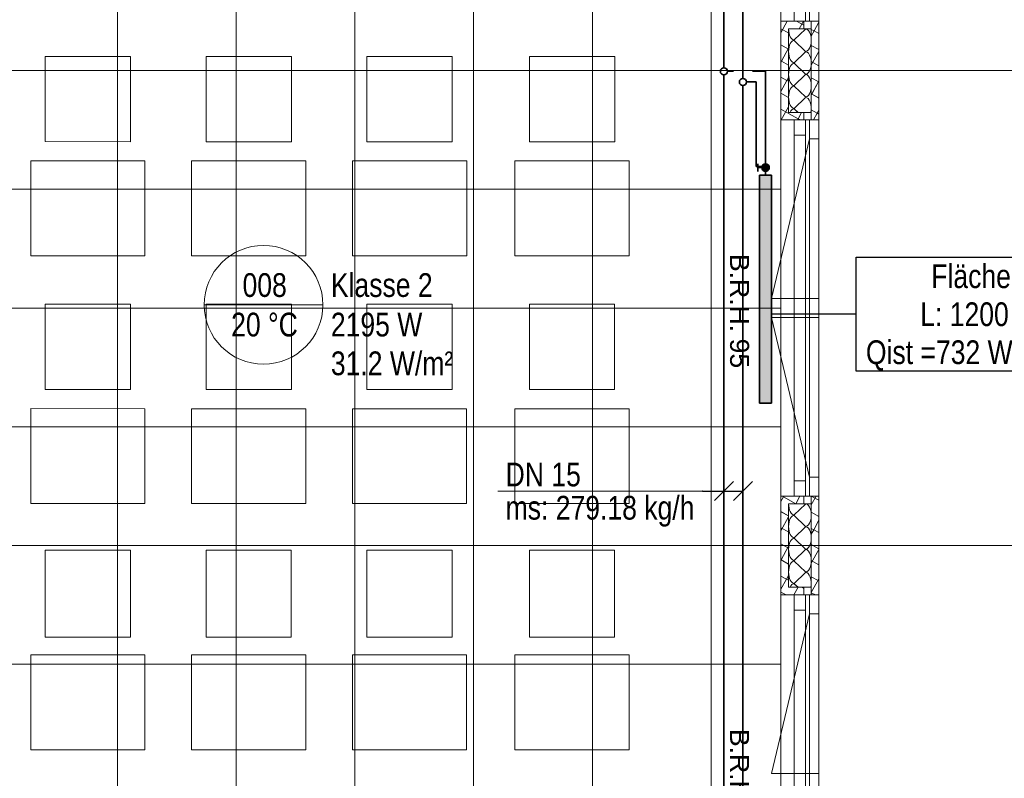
# Model space of a CAD drawing. Extents: x 229 to 926, y 37 to 878.
# Tile 177 of 194: x 590 to 694, y 491 to 571. Entities that reach past the tile are written whole.
import ezdxf
from ezdxf.lldxf.tags import DXFTag

# ---------------------------------------------------------------- set-up
doc = ezdxf.new("R2010")
doc.units = 0
doc.layers.get('0').update_dxf_attribs({"lineweight": 13})
doc.layers.add('A_BI_Aussenwand', color=5, linetype='Continuous', lineweight=18, true_color=0x0000ff, plot=False)
doc.layers.add('A_BI_Fenster', color=1, linetype='Continuous', lineweight=18, true_color=0xff0000, plot=False)
for name, color, linetype, lineweight, true_color in [('A_BI_Raum', 1, 'Continuous', 18, 0xff0000), ('H_BI_Heizkoerper', 1, 'Continuous', 35, 0xff0000), ('H_BI_Heizkoerperflaeche', 7, 'Continuous', 35, 0xffcccc), ('H_BI_Ruecklauf', 5, 'fein_strichliert', 35, 0x0000ff), ('H_BI_Vorlauf', 7, 'Continuous', 35, 0xed0e24)]:
    doc.layers.add(name, color=color, linetype=linetype, lineweight=lineweight, true_color=true_color)
for name, color, linetype, lineweight in [('Ausstattung', 7, 'Continuous', 25), ('Axen', 7, 'Continuous', 25), ('Axen-A03ENJ5PI0', 7, 'Continuous', 25), ('Beschriftung', 7, 'Continuous', 25), ('Beschriftung-A03ENJ5NI0', 7, 'Continuous', 25), ('Deckenspiegel', 7, 'Continuous', 25), ('Fenster', 7, 'Continuous', 25), ('Fenster-A03ENJ5TI0', 7, 'Continuous', 25), ('Fullfläche', 7, 'Continuous', 25), ('Fullfläche-A03ENJ5QI0', 7, 'Continuous', 25), ('Wände', 7, 'Continuous', 25), ('Wände-A03ENJ5VI0', 7, 'Continuous', 25), ('X_BI_Text', 7, 'Continuous', 25)]:
    doc.layers.add(name, color=color, linetype=linetype, lineweight=lineweight)
doc.styles.get("Standard").update_dxf_attribs({"font": 'arial.ttf'})
tags = doc.linetypes.add('ALL_S25', pattern=[0.001, 0, -0.001]).pattern_tags.tags
tags[6:7] = [DXFTag(74, 4), DXFTag(75, 0), DXFTag(340, '0'), DXFTag(46, 1.0), DXFTag(50, 0.0), DXFTag(44, 0.0), DXFTag(45, 0.0)]
tags[4:5] = [DXFTag(74, 4), DXFTag(75, 0), DXFTag(340, '0'), DXFTag(46, 1.0), DXFTag(50, 0.0), DXFTag(44, 0.0), DXFTag(45, 0.0)]
tags = doc.linetypes.add('ALL_S25-A03ENJ5XI0', pattern=[0.001, 0, -0.001]).pattern_tags.tags
tags[6:7] = [DXFTag(74, 4), DXFTag(75, 0), DXFTag(340, '0'), DXFTag(46, 1.0), DXFTag(50, 0.0), DXFTag(44, 0.0), DXFTag(45, 0.0)]
tags[4:5] = [DXFTag(74, 4), DXFTag(75, 0), DXFTag(340, '0'), DXFTag(46, 1.0), DXFTag(50, 0.0), DXFTag(44, 0.0), DXFTag(45, 0.0)]
tags = doc.linetypes.add('fein_strichliert', pattern=[4, 1, -2, 1]).pattern_tags.tags
tags[8:9] = [DXFTag(74, 4), DXFTag(75, 0), DXFTag(340, '0'), DXFTag(46, 0.0), DXFTag(50, 0.0), DXFTag(44, 0.0), DXFTag(45, 0.0)]
tags[6:7] = [DXFTag(74, 4), DXFTag(75, 0), DXFTag(340, '0'), DXFTag(46, 0.0), DXFTag(50, 0.0), DXFTag(44, 0.0), DXFTag(45, 0.0)]
tags[4:5] = [DXFTag(74, 4), DXFTag(75, 0), DXFTag(340, '0'), DXFTag(46, 0.0), DXFTag(50, 0.0), DXFTag(44, 0.0), DXFTag(45, 0.0)]
tags = doc.linetypes.add('VERDECKT2_S2', pattern=[0.0027, 0.002, -0.0007]).pattern_tags.tags
tags[6:7] = [DXFTag(74, 4), DXFTag(75, 0), DXFTag(340, '0'), DXFTag(46, 1.0), DXFTag(50, 0.0), DXFTag(44, 0.0), DXFTag(45, 0.0)]
tags[4:5] = [DXFTag(74, 4), DXFTag(75, 0), DXFTag(340, '0'), DXFTag(46, 1.0), DXFTag(50, 0.0), DXFTag(44, 0.0), DXFTag(45, 0.0)]
tags = doc.linetypes.add('VERDECKT2_S2-A03ENJ5ZI0', pattern=[0.0027, 0.002, -0.0007]).pattern_tags.tags
tags[6:7] = [DXFTag(74, 4), DXFTag(75, 0), DXFTag(340, '0'), DXFTag(46, 1.0), DXFTag(50, 0.0), DXFTag(44, 0.0), DXFTag(45, 0.0)]
tags[4:5] = [DXFTag(74, 4), DXFTag(75, 0), DXFTag(340, '0'), DXFTag(46, 1.0), DXFTag(50, 0.0), DXFTag(44, 0.0), DXFTag(45, 0.0)]

# ---------------------------------------------------------------- blocks, each defined once
blk = doc.blocks.new('Referenz-A03ENJ5LI0', base_point=(255.73, 65.7))
at = {"layer": 'Ausstattung', "color": 0, "lineweight": -2}
for p, q in [((592.58, 557.87), (592.58, 566.84)), ((592.58, 566.84), (601.56, 566.84)), ((601.56, 566.84), (601.56, 557.86)), ((609.51, 557.86), (609.52, 566.84)), ((609.52, 566.84), (618.49, 566.84)), ((618.49, 566.84), (618.49, 557.86)), ((626.45, 557.86), (626.45, 566.84)), ((626.45, 566.84), (635.42, 566.84)), ((635.42, 566.84), (635.42, 557.86)), ((643.55, 557.86), (643.55, 566.83)), ((643.55, 566.83), (652.53, 566.83)), ((652.53, 566.83), (652.53, 557.86)), ((601.56, 557.86), (592.58, 557.87)), ((618.49, 557.86), (609.51, 557.86)), ((635.42, 557.86), (626.45, 557.86)), ((652.53, 557.86), (643.55, 557.86)), ((591.06, 545.84), (591.06, 555.83)), ((591.06, 555.83), (603.08, 555.83)), ((603.08, 555.83), (603.08, 545.84)), ((607.99, 545.84), (607.99, 555.83)), ((607.99, 555.83), (620.01, 555.83)), ((620.01, 555.83), (620.01, 545.84)), ((624.92, 545.84), (624.92, 555.83)), ((624.92, 555.83), (636.95, 555.83)), ((636.95, 555.83), (636.95, 545.84)), ((642.03, 545.84), (642.03, 555.83)), ((642.03, 555.83), (654.05, 555.83)), ((654.05, 555.83), (654.05, 545.84)), ((603.08, 545.84), (591.06, 545.84)), ((620.01, 545.84), (607.99, 545.84)), ((636.95, 545.84), (624.92, 545.84)), ((654.05, 545.84), (642.03, 545.84)), ((592.58, 531.79), (592.58, 540.76)), ((592.58, 540.76), (601.55, 540.76)), ((601.55, 540.76), (601.55, 531.79)), ((609.51, 531.79), (609.51, 540.76)), ((609.51, 540.76), (618.49, 540.76)), ((618.49, 540.76), (618.49, 531.78)), ((626.45, 531.78), (626.45, 540.76)), ((626.45, 540.76), (635.42, 540.76)), ((635.42, 540.76), (635.42, 531.78)), ((643.55, 531.78), (643.55, 540.76)), ((643.55, 540.76), (652.52, 540.76)), ((652.52, 540.76), (652.52, 531.78)), ((601.55, 531.79), (592.58, 531.79)), ((618.49, 531.78), (609.51, 531.79)), ((635.42, 531.78), (626.45, 531.78)), ((652.52, 531.78), (643.55, 531.78)), ((591.05, 519.76), (591.05, 529.76)), ((591.05, 529.76), (603.08, 529.75)), ((603.08, 529.75), (603.08, 519.76)), ((607.99, 519.76), (607.99, 529.75)), ((607.99, 529.75), (620.01, 529.75)), ((620.01, 529.75), (620.01, 519.76)), ((624.92, 519.76), (624.92, 529.75)), ((624.92, 529.75), (636.94, 529.75)), ((636.94, 529.75), (636.94, 519.76)), ((642.02, 519.76), (642.02, 529.75)), ((642.02, 529.75), (654.05, 529.75)), ((654.05, 529.75), (654.05, 519.76)), ((603.08, 519.76), (591.05, 519.76)), ((620.01, 519.76), (607.99, 519.76)), ((636.94, 519.76), (624.92, 519.76)), ((654.05, 519.76), (642.02, 519.76)), ((592.57, 505.71), (592.58, 514.85)), ((592.58, 514.85), (601.55, 514.85)), ((601.55, 514.85), (601.55, 505.71)), ((609.51, 505.71), (609.51, 514.85)), ((609.51, 514.85), (618.48, 514.85)), ((618.48, 514.85), (618.48, 505.71)), ((626.44, 505.71), (626.44, 514.85)), ((626.44, 514.85), (635.42, 514.85)), ((635.42, 514.85), (635.42, 505.7)), ((643.55, 505.7), (643.55, 514.85)), ((643.55, 514.85), (652.52, 514.85)), ((652.52, 514.85), (652.52, 505.7)), ((601.55, 505.71), (592.57, 505.71)), ((618.48, 505.71), (609.51, 505.71)), ((635.42, 505.7), (626.44, 505.71)), ((652.52, 505.7), (643.55, 505.7)), ((591.05, 493.86), (591.05, 503.85)), ((591.05, 503.85), (603.07, 503.85)), ((603.07, 503.85), (603.07, 493.85)), ((607.98, 493.85), (607.98, 503.84)), ((607.98, 503.84), (620.01, 503.84)), ((620.01, 503.84), (620.01, 493.85)), ((624.92, 493.85), (624.92, 503.84)), ((624.92, 503.84), (636.94, 503.84)), ((636.94, 503.84), (636.94, 493.85)), ((642.02, 493.85), (642.02, 503.84)), ((642.02, 503.84), (654.04, 503.84)), ((654.04, 503.84), (654.04, 493.85)), ((603.07, 493.85), (591.05, 493.86)), ((620.01, 493.85), (607.98, 493.85)), ((636.94, 493.85), (624.92, 493.85)), ((654.04, 493.85), (642.02, 493.85))]:
    blk.add_line(p, q, dxfattribs=at)
at = {"layer": 'Axen', "color": 0, "linetype": 'ALL_S25', "lineweight": -2, "ltscale": 0.13}
for p, q in [((674.03, 66.03), (674.03, 801.55)), ((735.55, 565.35), (301.7, 565.35)), ((735.55, 515.35), (301.69, 515.35))]:
    blk.add_line(p, q, dxfattribs=at)
at = {"layer": 'Fenster', "color": 0, "lineweight": -2}
for p, q in [((673.03, 610.15), (673.03, 570.55)), ((674.03, 570.55), (670.03, 570.55)), ((674.03, 560.15), (670.03, 560.15)), ((673.03, 560.15), (673.03, 520.55)), ((673.03, 558.15), (674.03, 558.15)), ((673.03, 541.35), (674.03, 541.35)), ((674.03, 539.35), (673.03, 539.35)), ((673.03, 522.55), (674.03, 522.55)), ((674.03, 520.55), (670.03, 520.55)), ((674.03, 510.15), (670.03, 510.15)), ((673.03, 510.15), (673.03, 470.55)), ((673.03, 508.15), (674.03, 508.15)), ((673.03, 491.35), (674.03, 491.35))]:
    blk.add_line(p, q, dxfattribs=at)
at = {"layer": 'Fenster', "color": 0, "linetype": 'VERDECKT2_S2', "lineweight": -2, "ltscale": 0.13}
for p, q in [((673.03, 558.15), (669.03, 541.35)), ((669.03, 541.35), (673.03, 541.35)), ((669.03, 539.35), (673.03, 539.35)), ((673.03, 522.55), (669.03, 539.35)), ((673.03, 508.15), (669.03, 491.35)), ((669.03, 491.35), (673.03, 491.35))]:
    blk.add_line(p, q, dxfattribs=at)
at = {"layer": 'Fullfläche', "color": 0, "lineweight": -2}
for p, q in [((670.7, 570.55), (670.03, 569.32)), ((671.66, 570.55), (672.43, 570.12)), ((672.4, 570.55), (671.96, 569.75)), ((674.03, 570.44), (673.53, 569.52)), ((670.03, 569.75), (670.83, 569.31)), ((672.63, 569.72), (671.43, 568.57)), ((673.23, 569.68), (673.53, 569.52)), ((673.53, 569.52), (673.23, 568.98)), ((673.53, 569.52), (674.03, 569.24)), ((671.43, 568.52), (672.63, 567.37)), ((670.03, 568.05), (670.83, 567.61)), ((670.83, 567.69), (670.08, 566.33)), ((672.63, 567.32), (671.43, 566.17)), ((673.23, 567.99), (674.03, 567.55)), ((674.03, 567.35), (673.23, 565.9)), ((670.03, 566.36), (670.08, 566.33)), ((670.08, 566.33), (670.03, 566.24)), ((670.09, 566.33), (670.83, 565.92)), ((671.43, 566.12), (672.63, 564.97)), ((673.23, 566.29), (674.03, 565.85)), ((670.03, 564.66), (670.67, 564.31)), ((670.67, 564.31), (670.03, 563.16)), ((670.83, 564.61), (670.67, 564.32)), ((670.67, 564.31), (670.83, 564.22)), ((672.63, 564.92), (671.43, 563.77)), ((673.23, 564.6), (674.03, 564.16)), ((674.03, 564.27), (673.27, 562.88)), ((670.03, 562.97), (670.83, 562.53)), ((671.43, 563.72), (672.63, 562.57)), ((673.23, 562.9), (673.27, 562.88)), ((672.63, 562.52), (671.43, 561.37)), ((673.27, 562.88), (673.23, 562.81)), ((673.27, 562.88), (674.03, 562.46)), ((670.03, 561.27), (671.84, 560.28)), ((670.83, 561.53), (670.07, 560.15)), ((671.43, 561.32), (671.83, 560.95)), ((672.21, 560.95), (671.84, 560.28)), ((673.23, 561.21), (673.86, 560.87)), ((673.86, 560.87), (673.46, 560.15)), ((674.03, 561.19), (673.86, 560.87)), ((673.86, 560.87), (674.03, 560.77)), ((671.84, 560.28), (671.77, 560.15)), ((671.84, 560.28), (672.09, 560.15)), ((670.29, 520.46), (670.03, 519.99)), ((670.15, 520.55), (670.29, 520.47)), ((670.34, 520.55), (670.3, 520.47)), ((670.3, 520.47), (671.61, 519.75)), ((672.03, 520.55), (671.59, 519.75)), ((673.73, 520.55), (673.23, 519.64)), ((673.23, 520.55), (674.03, 520.11)), ((672.63, 519.72), (671.43, 518.57)), ((670.03, 518.91), (670.83, 518.48)), ((670.83, 518.36), (670.03, 516.91)), ((671.43, 518.52), (672.63, 517.37)), ((673.23, 518.85), (674.03, 518.41)), ((672.63, 517.32), (671.43, 516.17)), ((674.03, 518.02), (673.49, 517.02)), ((670.03, 517.22), (670.83, 516.78)), ((673.23, 517.16), (673.48, 517.02)), ((673.48, 517.02), (673.23, 516.56)), ((673.49, 517.02), (674.03, 516.72)), ((670.03, 515.53), (670.83, 515.09)), ((670.83, 515.28), (670.04, 513.83)), ((671.43, 516.12), (672.63, 514.97)), ((673.23, 515.46), (674.03, 515.02)), ((672.63, 514.92), (671.43, 513.77)), ((674.03, 514.94), (673.23, 513.48)), ((670.04, 513.83), (670.03, 513.82)), ((670.03, 513.83), (670.03, 513.83)), ((670.04, 513.83), (670.83, 513.39)), ((671.43, 513.72), (672.63, 512.57)), ((673.23, 513.77), (674.03, 513.33)), ((670.03, 512.14), (670.62, 511.81)), ((670.83, 512.19), (670.63, 511.82)), ((672.63, 512.52), (671.43, 511.37)), ((670.62, 511.81), (670.03, 510.74)), ((670.63, 511.81), (670.83, 511.7)), ((671.43, 511.32), (671.83, 510.95)), ((673.23, 512.07), (674.03, 511.63)), ((674.03, 511.85), (673.23, 510.4)), ((670.03, 510.44), (670.57, 510.15)), ((671.84, 510.95), (671.4, 510.15)), ((672.2, 510.95), (672.43, 510.82)), ((673.23, 510.38), (673.66, 510.15))]:
    blk.add_line(p, q, dxfattribs=at)
for centre, start_param, end_param in [((671.43, 569.75), 4.712394, 6.283185), ((672.63, 568.55), 0, 3.141593), ((671.43, 567.35), 3.141593, 4.712389), ((671.43, 567.35), 4.712389, 6.283185), ((672.63, 566.15), 0, 3.141593), ((671.43, 564.95), 3.141593, 4.712389), ((671.43, 564.95), 4.712389, 6.283185), ((672.63, 563.75), 0, 3.141593), ((671.43, 562.55), 3.141593, 4.712389), ((671.43, 562.55), 4.712389, 6.283185), ((672.63, 561.35), 1.223773, 3.141593), ((671.43, 560.15), 3.141593, 3.964277), ((671.43, 519.75), 4.712394, 6.283185), ((672.63, 518.55), 0, 3.141593), ((671.43, 517.35), 3.141593, 4.712389), ((671.43, 517.35), 4.712389, 6.283185), ((672.63, 516.15), 0, 3.141593), ((671.43, 514.95), 3.141593, 4.712389), ((671.43, 514.95), 4.712389, 6.283185), ((672.63, 513.75), 0, 3.141593), ((671.43, 512.55), 3.141593, 4.712389), ((671.43, 512.55), 4.712389, 6.283185), ((672.63, 511.35), 1.223773, 3.141593), ((671.43, 510.15), 3.141593, 3.964277)]:
    blk.add_ellipse(centre, major_axis=(0, -1.18), ratio=0.5, start_param=start_param, end_param=end_param, dxfattribs=at)
at = {"layer": 'Wände', "color": 0, "lineweight": -2}
for p, q in [((670.03, 662.85), (670.03, 417.85)), ((674.03, 615.35), (674.03, 565.35)), ((672.43, 570.55), (672.43, 569.75)), ((673.23, 570.55), (673.23, 560.15)), ((670.83, 560.95), (670.83, 569.75)), ((670.83, 569.75), (673.23, 569.75)), ((674.03, 565.35), (674.03, 515.35)), ((671.03, 560.95), (670.83, 560.95)), ((673.23, 560.95), (671.03, 560.95)), ((672.43, 560.95), (672.43, 560.15)), ((672.43, 520.55), (672.43, 519.75)), ((673.23, 520.55), (673.23, 510.15)), ((670.83, 510.95), (670.83, 519.75)), ((670.83, 519.75), (673.23, 519.75)), ((674.03, 515.35), (674.03, 465.35)), ((671.03, 510.95), (670.83, 510.95)), ((673.23, 510.95), (671.03, 510.95)), ((672.43, 510.95), (672.43, 510.15))]:
    blk.add_line(p, q, dxfattribs=at)
at = {"layer": 'Beschriftung', "color": 0, "lineweight": -2, "char_height": 2, "attachment_point": 1, "rotation": 270}
for s, insert in [('{\\fArial;B.R.H.}', (666.68, 546.04)), ('{\\fArial;95}', (666.68, 537.13)), ('{\\fArial;B.R.H.}', (666.68, 496.04))]:
    blk.add_mtext(s, dxfattribs=dict(at, insert=insert))
blk = doc.blocks.new('Referenz-A03ENJ62I0', base_point=(255.73, 65.71))
at = {"layer": 'Axen-A03ENJ5PI0', "color": 0, "linetype": 'ALL_S25-A03ENJ5XI0', "lineweight": -2, "ltscale": 0.13}
for p, q in [((674.03, 66.03), (674.03, 801.55)), ((735.55, 565.35), (301.7, 565.35)), ((735.55, 515.35), (301.69, 515.35))]:
    blk.add_line(p, q, dxfattribs=at)
at = {"layer": 'Deckenspiegel', "color": 0, "lineweight": -2}
for p, q in [((600.18, 662.85), (600.18, 417.85)), ((612.68, 662.85), (612.68, 417.85)), ((625.18, 662.85), (625.18, 417.85)), ((637.68, 662.85), (637.68, 417.85)), ((650.18, 662.85), (650.18, 417.85)), ((662.68, 662.85), (662.68, 417.85)), ((670.03, 662.85), (670.03, 417.85)), ((670.03, 565.35), (555.33, 565.35)), ((670.03, 552.85), (555.33, 552.85)), ((670.03, 540.35), (555.33, 540.35)), ((670.03, 527.85), (555.33, 527.85)), ((670.03, 515.35), (555.33, 515.35)), ((670.03, 502.85), (555.33, 502.85))]:
    blk.add_line(p, q, dxfattribs=at)
at = {"layer": 'Fenster-A03ENJ5TI0', "color": 0, "lineweight": -2}
for p, q in [((673.03, 610.15), (673.03, 570.55)), ((674.03, 570.55), (670.03, 570.55)), ((674.03, 560.15), (670.03, 560.15)), ((673.03, 560.15), (673.03, 520.55)), ((673.03, 558.15), (674.03, 558.15)), ((673.03, 541.35), (674.03, 541.35)), ((674.03, 539.35), (673.03, 539.35)), ((673.03, 522.55), (674.03, 522.55)), ((674.03, 520.55), (670.03, 520.55)), ((674.03, 510.15), (670.03, 510.15)), ((673.03, 510.15), (673.03, 470.55)), ((673.03, 508.15), (674.03, 508.15)), ((673.03, 491.35), (674.03, 491.35))]:
    blk.add_line(p, q, dxfattribs=at)
at = {"layer": 'Fenster-A03ENJ5TI0', "color": 0, "linetype": 'VERDECKT2_S2-A03ENJ5ZI0', "lineweight": -2, "ltscale": 0.13}
for p, q in [((673.03, 558.15), (669.03, 541.35)), ((669.03, 541.35), (673.03, 541.35)), ((669.03, 539.35), (673.03, 539.35)), ((673.03, 522.55), (669.03, 539.35)), ((673.03, 508.15), (669.03, 491.35)), ((669.03, 491.35), (673.03, 491.35))]:
    blk.add_line(p, q, dxfattribs=at)
at = {"layer": 'Fullfläche-A03ENJ5QI0', "color": 0, "lineweight": -2}
for p, q in [((670.7, 570.55), (670.03, 569.32)), ((671.66, 570.55), (672.43, 570.12)), ((672.4, 570.55), (671.96, 569.75)), ((674.03, 570.44), (673.53, 569.52)), ((670.03, 569.75), (670.83, 569.31)), ((672.63, 569.72), (671.43, 568.57)), ((673.23, 569.68), (673.53, 569.52)), ((673.53, 569.52), (673.23, 568.98)), ((673.53, 569.52), (674.03, 569.24)), ((671.43, 568.52), (672.63, 567.37)), ((670.03, 568.05), (670.83, 567.61)), ((670.83, 567.7), (670.08, 566.33)), ((672.63, 567.32), (671.43, 566.17)), ((673.23, 567.99), (674.03, 567.55)), ((674.03, 567.35), (673.23, 565.9)), ((670.03, 566.36), (670.08, 566.33)), ((670.08, 566.33), (670.03, 566.24)), ((670.08, 566.33), (670.83, 565.92)), ((671.43, 566.12), (672.63, 564.97)), ((673.23, 566.29), (674.03, 565.85)), ((670.03, 564.66), (670.67, 564.31)), ((670.67, 564.31), (670.03, 563.16)), ((670.83, 564.61), (670.67, 564.32)), ((670.67, 564.31), (670.83, 564.22)), ((672.63, 564.92), (671.43, 563.77)), ((673.23, 564.6), (674.03, 564.16)), ((674.03, 564.27), (673.27, 562.89)), ((670.03, 562.97), (670.83, 562.53)), ((671.43, 563.72), (672.63, 562.57)), ((673.23, 562.9), (673.27, 562.88)), ((672.63, 562.52), (671.43, 561.37)), ((673.27, 562.88), (673.23, 562.82)), ((673.27, 562.88), (674.03, 562.47)), ((670.03, 561.27), (671.84, 560.28)), ((670.83, 561.53), (670.07, 560.15)), ((671.43, 561.32), (671.82, 560.95)), ((672.21, 560.95), (671.84, 560.28)), ((673.23, 561.21), (673.86, 560.87)), ((673.86, 560.87), (673.46, 560.15)), ((674.03, 561.19), (673.86, 560.87)), ((673.86, 560.87), (674.03, 560.77)), ((671.84, 560.28), (671.77, 560.15)), ((671.84, 560.28), (672.09, 560.15)), ((670.29, 520.46), (670.03, 519.99)), ((670.15, 520.55), (670.29, 520.47)), ((670.34, 520.55), (670.3, 520.47)), ((670.3, 520.47), (671.6, 519.75)), ((672.03, 520.55), (671.59, 519.75)), ((673.73, 520.55), (673.23, 519.64)), ((673.23, 520.55), (674.03, 520.11)), ((672.63, 519.72), (671.43, 518.57)), ((670.03, 518.92), (670.83, 518.48)), ((670.83, 518.36), (670.03, 516.91)), ((671.43, 518.52), (672.63, 517.37)), ((673.23, 518.85), (674.03, 518.41)), ((672.63, 517.32), (671.43, 516.17)), ((674.03, 518.02), (673.49, 517.02)), ((670.03, 517.22), (670.83, 516.78)), ((673.23, 517.16), (673.48, 517.02)), ((673.48, 517.02), (673.23, 516.56)), ((673.49, 517.02), (674.03, 516.72)), ((670.03, 515.53), (670.83, 515.09)), ((670.83, 515.28), (670.04, 513.83)), ((671.43, 516.12), (672.63, 514.97)), ((673.23, 515.46), (674.03, 515.02)), ((672.63, 514.92), (671.43, 513.77)), ((674.03, 514.94), (673.23, 513.48)), ((670.03, 513.83), (670.03, 513.83)), ((670.03, 513.83), (670.03, 513.83)), ((670.04, 513.83), (670.83, 513.39)), ((671.43, 513.72), (672.63, 512.57)), ((673.23, 513.77), (674.03, 513.33)), ((670.03, 512.14), (670.62, 511.81)), ((670.83, 512.19), (670.62, 511.82)), ((672.63, 512.52), (671.43, 511.37)), ((670.62, 511.81), (670.03, 510.74)), ((670.63, 511.81), (670.83, 511.7)), ((671.43, 511.32), (671.82, 510.95)), ((673.23, 512.07), (674.03, 511.63)), ((674.03, 511.85), (673.23, 510.4)), ((670.03, 510.44), (670.57, 510.15)), ((671.84, 510.95), (671.4, 510.15)), ((672.2, 510.95), (672.43, 510.82)), ((673.23, 510.38), (673.66, 510.15))]:
    blk.add_line(p, q, dxfattribs=at)
for centre, start_param, end_param in [((671.43, 569.75), 4.712394, 6.283185), ((672.63, 568.55), 0, 3.141593), ((671.43, 567.35), 3.141593, 4.712389), ((671.43, 567.35), 4.712389, 6.283185), ((672.63, 566.15), 0, 3.141593), ((671.43, 564.95), 3.141593, 4.712389), ((671.43, 564.95), 4.712389, 6.283185), ((672.63, 563.75), 0, 3.141593), ((671.43, 562.55), 3.141593, 4.712389), ((671.43, 562.55), 4.712389, 6.283185), ((672.63, 561.35), 1.223773, 3.141593), ((671.43, 560.15), 3.141593, 3.964277), ((671.43, 519.75), 4.712394, 6.283185), ((672.63, 518.55), 0, 3.141593), ((671.43, 517.35), 3.141593, 4.712389), ((671.43, 517.35), 4.712389, 6.283185), ((672.63, 516.15), 0, 3.141593), ((671.43, 514.95), 3.141593, 4.712389), ((671.43, 514.95), 4.712389, 6.283185), ((672.63, 513.75), 0, 3.141593), ((671.43, 512.55), 3.141593, 4.712389), ((671.43, 512.55), 4.712389, 6.283185), ((672.63, 511.35), 1.223773, 3.141593), ((671.43, 510.15), 3.141593, 3.964277)]:
    blk.add_ellipse(centre, major_axis=(0, -1.18), ratio=0.5, start_param=start_param, end_param=end_param, dxfattribs=at)
at = {"layer": 'Wände-A03ENJ5VI0', "color": 0, "lineweight": -2}
for p, q in [((670.03, 662.85), (670.03, 417.85)), ((674.03, 615.35), (674.03, 565.35)), ((672.43, 570.55), (672.43, 569.75)), ((673.23, 570.55), (673.23, 560.15)), ((670.83, 560.95), (670.83, 569.75)), ((670.83, 569.75), (673.23, 569.75)), ((674.03, 565.35), (674.03, 515.35)), ((671.03, 560.95), (670.83, 560.95)), ((673.23, 560.95), (671.03, 560.95)), ((672.43, 560.95), (672.43, 560.15)), ((672.43, 520.55), (672.43, 519.75)), ((673.23, 520.55), (673.23, 510.15)), ((670.83, 510.95), (670.83, 519.75)), ((670.83, 519.75), (673.23, 519.75)), ((674.03, 515.35), (674.03, 465.35)), ((671.03, 510.95), (670.83, 510.95)), ((673.23, 510.95), (671.03, 510.95)), ((672.43, 510.95), (672.43, 510.15))]:
    blk.add_line(p, q, dxfattribs=at)
at = {"layer": 'Beschriftung-A03ENJ5NI0', "color": 0, "lineweight": -2, "char_height": 2, "attachment_point": 1, "rotation": 270}
for s, insert in [('{\\fArial;B.R.H.}', (666.68, 546.05)), ('{\\fArial;95}', (666.68, 537.13)), ('{\\fArial;B.R.H.}', (666.68, 496.05))]:
    blk.add_mtext(s, dxfattribs=dict(at, insert=insert))
blk = doc.blocks.new('Wand-A03ENJ6OI0', base_point=(670.03, 165.34))
at = {"color": 0, "linetype": 'ByBlock', "lineweight": -2, "ltscale": 0.18}
for p, q in [((670.03, 570.55), (670.03, 560.15)), ((674.03, 570.55), (674.03, 560.15)), ((670.03, 520.55), (670.03, 510.15)), ((674.03, 520.55), (674.03, 510.15))]:
    blk.add_line(p, q, dxfattribs=at)
blk = doc.blocks.new('Fenster-A03ENJ6QI0', base_point=(670.03, 470.55))
at = {"color": 0, "linetype": 'ByBlock', "lineweight": -2, "ltscale": 0.18}
for p, q in [((670.03, 470.55), (670.03, 510.15)), ((674.03, 510.15), (670.03, 510.15)), ((671.43, 470.55), (671.43, 510.15)), ((672.63, 470.55), (672.63, 510.15)), ((674.03, 470.55), (674.03, 510.15)), ((672.63, 508.55), (671.43, 508.55)), ((672.63, 472.15), (671.43, 472.15)), ((674.03, 470.55), (670.03, 470.55))]:
    blk.add_line(p, q, dxfattribs=at)
at = {"color": 0, "linetype": 'fein_strichliert', "lineweight": -2, "ltscale": 0.18}
blk.add_line((672.63, 510.15), (671.43, 510.15), dxfattribs=at)
blk = doc.blocks.new('Fenster-A03ENJ6SI0', base_point=(670.03, 520.55))
at = {"color": 0, "linetype": 'ByBlock', "lineweight": -2, "ltscale": 0.18}
for p, q in [((670.03, 520.55), (670.03, 560.15)), ((674.03, 560.15), (670.03, 560.15)), ((671.43, 520.55), (671.43, 560.15)), ((672.63, 520.55), (672.63, 560.15)), ((674.03, 520.55), (674.03, 560.15)), ((672.63, 558.55), (671.43, 558.55)), ((672.63, 522.15), (671.43, 522.15)), ((674.03, 520.55), (670.03, 520.55))]:
    blk.add_line(p, q, dxfattribs=at)
at = {"color": 0, "linetype": 'fein_strichliert', "lineweight": -2, "ltscale": 0.18}
blk.add_line((672.63, 560.15), (671.43, 560.15), dxfattribs=at)
blk = doc.blocks.new('Fenster-A03ENJ6UI0', base_point=(670.03, 570.55))
at = {"color": 0, "linetype": 'ByBlock', "lineweight": -2, "ltscale": 0.18}
for p, q in [((670.03, 570.55), (670.03, 610.15)), ((674.03, 610.15), (670.03, 610.15)), ((671.43, 570.55), (671.43, 610.15)), ((672.63, 570.55), (672.63, 610.15)), ((674.03, 570.55), (674.03, 610.15)), ((672.63, 608.55), (671.43, 608.55)), ((672.63, 572.15), (671.43, 572.15)), ((674.03, 570.55), (670.03, 570.55))]:
    blk.add_line(p, q, dxfattribs=at)
at = {"color": 0, "linetype": 'fein_strichliert', "lineweight": -2, "ltscale": 0.18}
blk.add_line((672.63, 610.15), (671.43, 610.15), dxfattribs=at)
blk = doc.blocks.new('Heizkörper-A03ENJ9UI0', base_point=(667.61, 530.34))
at = {"color": 0, "linetype": 'ByBlock', "lineweight": -2, "ltscale": 0.35}
for p, q in [((667.79, 530.34), (667.79, 554.34)), ((667.79, 554.34), (669.03, 554.34)), ((669.03, 554.34), (669.03, 530.34)), ((669.03, 530.34), (667.79, 530.34))]:
    blk.add_line(p, q, dxfattribs=at)
at = {"layer": 'H_BI_Heizkoerperflaeche', "linetype": 'ByBlock', "lineweight": -2, "ltscale": 0.35}
blk.add_solid([(669.03, 530.34), (667.79, 530.34), (669.03, 554.34), (667.79, 554.34)], dxfattribs=at)
at = {"layer": 'H_BI_Ruecklauf', "linetype": 'fein_strichliert', "lineweight": -2, "ltscale": 0.35}
blk.add_line((668.41, 554.34), (668.41, 555.24), dxfattribs=at)
blk.add_circle((668.41, 555.24), 0.1, dxfattribs=at)
at = {"layer": 'H_BI_Vorlauf', "linetype": 'ByBlock', "lineweight": -2, "ltscale": 0.35}
for p, q in [((668.41, 554.34), (668.41, 555.94)), ((667.61, 554.74), (667.61, 555.54)), ((668.01, 555.14), (667.61, 555.14))]:
    blk.add_line(p, q, dxfattribs=at)
for radius in [0.4, 0.3, 0.2, 0.1]:
    blk.add_circle((668.41, 555.14), radius, dxfattribs=at)
blk = doc.blocks.new('Bauteilbeschriftung-A03ENJ9WI0', base_point=(669.03, 533.7))
at = {"color": 0, "lineweight": -2}
for p, q in [((677.94, 545.7), (716.58, 545.7)), ((677.94, 533.7), (677.94, 545.7)), ((716.58, 545.7), (716.58, 533.7)), ((716.58, 533.7), (677.94, 533.7))]:
    blk.add_line(p, q, dxfattribs=at)
at = {"color": 0, "linetype": 'ByBlock', "lineweight": -2, "ltscale": 0.25}
blk.add_line((677.94, 539.7), (669.03, 539.7), dxfattribs=at)
at = {"color": 0, "linetype": 'ByBlock', "lineweight": -2, "ltscale": 0.25, "char_height": 2.5, "attachment_point": 1}
for s, insert in [('{\\W0.8;\\fArial;Flächenheizkörper}', (685.86, 544.95)), ('{\\W0.8;\\fArial;L: 1200 H: 500 T: 62}', (684.7, 540.95)), ('{\\W0.8;\\fArial;Qist =732 Watt  ms: 21.3 kg/h}', (678.98, 536.95))]:
    blk.add_mtext(s, dxfattribs=dict(at, insert=insert))
blk = doc.blocks.new('Mapress Edelstahl Rohr 14401-A03ENJBQI0', base_point=(664.4, 555.94))
at = {"color": 0, "linetype": 'ByBlock', "lineweight": -2, "ltscale": 0.35}
for p, q in [((665.03, 565.27), (664.4, 565.27)), ((668.41, 565.27), (667.03, 565.27)), ((668.41, 555.94), (668.41, 565.27))]:
    blk.add_line(p, q, dxfattribs=at)
blk = doc.blocks.new('Mapress Edelstahl Rohr 14401-A03ENJDMI0', base_point=(666.4, 555.24))
at = {"color": 0, "linetype": 'ByBlock', "lineweight": -2, "ltscale": 0.35}
for p, q in [((667.41, 564.15), (666.4, 564.15)), ((667.41, 555.24), (667.41, 564.15)), ((668.41, 555.24), (667.41, 555.24))]:
    blk.add_line(p, q, dxfattribs=at)
blk = doc.blocks.new('T-Stück-A03ENJDOI0', base_point=(663.65, 564.9))
at = {"color": 0, "lineweight": -2}
blk.add_circle((664.03, 565.27), 0.375, dxfattribs=at)
blk = doc.blocks.new('T-Stück-A03ENJDQI0', base_point=(665.65, 563.77))
at = {"color": 0, "linetype": 'Continuous', "lineweight": -2, "ltscale": 0.35}
blk.add_circle((666.03, 564.15), 0.375, dxfattribs=at)
blk = doc.blocks.new('Mapress Edelstahl Rohr 14401-A03ENJDSI0', base_point=(666.03, 564.52))
at = {"color": 0, "linetype": 'ByBlock', "lineweight": -2, "ltscale": 0.35}
blk.add_line((666.03, 564.52), (666.03, 617.26), dxfattribs=at)
blk = doc.blocks.new('Mapress Edelstahl Rohr 14401-A03ENJDYI0', base_point=(664.03, 565.65))
at = {"color": 0, "linetype": 'ByBlock', "lineweight": -2, "ltscale": 0.35}
blk.add_line((664.03, 565.65), (664.03, 614.97), dxfattribs=at)
blk = doc.blocks.new('Klasse 2-A03ENJGUI0', base_point=(608.01, 533.14))
at = {"color": 0, "linetype": 'ByBlock', "lineweight": -2, "ltscale": 0.18}
blk.add_line((609.31, 540.69), (621.81, 540.69), dxfattribs=at)
blk.add_circle((615.56, 540.69), 6.25, dxfattribs=at)
at = {"color": 0, "linetype": 'ByBlock', "lineweight": -2, "ltscale": 0.18, "char_height": 2.5, "attachment_point": 1}
for s, insert in [('{\\W0.8;\\fArial;Klasse 2}', (622.65, 544.02)), ('{\\W0.8;\\fArial;008}', (613.35, 544.02)), ('{\\W0.8;\\fArial;20 °C}', (612.15, 539.86)), ('{\\W0.8;\\fArial;2195 W}', (622.65, 539.86)), ('{\\W0.8;\\fArial;31.2 W/m²}', (622.65, 535.78))]:
    blk.add_mtext(s, dxfattribs=dict(at, insert=insert))
blk = doc.blocks.new('Mapress Edelstahl Rohr 14401-A03ENJH8I0', base_point=(664.03, 465.72))
at = {"color": 0, "linetype": 'ByBlock', "lineweight": -2, "ltscale": 0.35}
blk.add_line((664.03, 465.72), (664.03, 564.9), dxfattribs=at)
blk = doc.blocks.new('Mapress Edelstahl Rohr 14401-A03ENJHII0', base_point=(666.03, 463.4))
at = {"color": 0, "linetype": 'ByBlock', "lineweight": -2, "ltscale": 0.35}
blk.add_line((666.03, 463.4), (666.03, 563.77), dxfattribs=at)
blk = doc.blocks.new('Bauteilbeschriftung-A03ENJHKI0', base_point=(640.21, 518.08))
at = {"color": 0, "linetype": 'ByBlock', "lineweight": -2, "ltscale": 0.25}
for p, q in [((665.03, 522.08), (663.03, 520.08)), ((667.03, 522.08), (665.03, 520.08)), ((661.8, 521.08), (666.03, 521.08))]:
    blk.add_line(p, q, dxfattribs=at)
at = {"color": 0, "lineweight": 18}
blk.add_line((640.21, 521.08), (661.8, 521.08), dxfattribs=at)
at = {"color": 0, "lineweight": -2}
blk.add_circle((661.8, 521.08), 0.01, dxfattribs=at)
at = {"color": 0, "linetype": 'ByBlock', "lineweight": -2, "ltscale": 0.25, "char_height": 2.5, "attachment_point": 1}
for s, insert in [('{\\W0.8;\\fArial;DN 15}', (641.05, 524.08)), ('{\\W0.8;\\fArial;ms: 279.18 kg/h}', (641.05, 520.58))]:
    blk.add_mtext(s, dxfattribs=dict(at, insert=insert))

msp = doc.modelspace()

# ---------------------------------------------------------------- block references
at = {"color": 251, "lineweight": 13, "ltscale": 0.13, "true_color": 0x606060}
for name, p in [('Referenz-A03ENJ5LI0', (255.73, 65.7)), ('Referenz-A03ENJ62I0', (255.73, 65.71))]:
    msp.add_blockref(name, p, dxfattribs=at)
at = {"layer": 'A_BI_Aussenwand', "ltscale": 0.18}
msp.add_blockref('Wand-A03ENJ6OI0', (670.03, 165.34), dxfattribs=at)
at = {"layer": 'A_BI_Fenster', "ltscale": 0.18}
for name, p in [('Fenster-A03ENJ6UI0', (670.03, 570.55)), ('Fenster-A03ENJ6SI0', (670.03, 520.55)), ('Fenster-A03ENJ6QI0', (670.03, 470.55))]:
    msp.add_blockref(name, p, dxfattribs=at)
at = {"layer": 'A_BI_Raum', "ltscale": 0.18}
msp.add_blockref('Klasse 2-A03ENJGUI0', (608.01, 533.14), dxfattribs=at)
at = {"layer": 'H_BI_Heizkoerper', "ltscale": 0.35}
msp.add_blockref('Heizkörper-A03ENJ9UI0', (667.61, 530.34), dxfattribs=at)
at = {"layer": 'H_BI_Ruecklauf', "ltscale": 0.35}
for name, p in [('Mapress Edelstahl Rohr 14401-A03ENJDSI0', (666.03, 564.52)), ('T-Stück-A03ENJDQI0', (665.65, 563.77)), ('Mapress Edelstahl Rohr 14401-A03ENJDMI0', (666.4, 555.24)), ('Mapress Edelstahl Rohr 14401-A03ENJHII0', (666.03, 463.4))]:
    msp.add_blockref(name, p, dxfattribs=at)
at = {"layer": 'H_BI_Vorlauf', "ltscale": 0.35}
for name, p in [('Mapress Edelstahl Rohr 14401-A03ENJDYI0', (664.03, 565.65)), ('T-Stück-A03ENJDOI0', (663.65, 564.9)), ('Mapress Edelstahl Rohr 14401-A03ENJBQI0', (664.4, 555.94)), ('Mapress Edelstahl Rohr 14401-A03ENJH8I0', (664.03, 465.72))]:
    msp.add_blockref(name, p, dxfattribs=at)
at = {"layer": 'X_BI_Text', "ltscale": 0.25}
for name, p in [('Bauteilbeschriftung-A03ENJ9WI0', (669.03, 533.7)), ('Bauteilbeschriftung-A03ENJHKI0', (640.21, 518.08))]:
    msp.add_blockref(name, p, dxfattribs=at)

doc.saveas('drawing.dxf')
